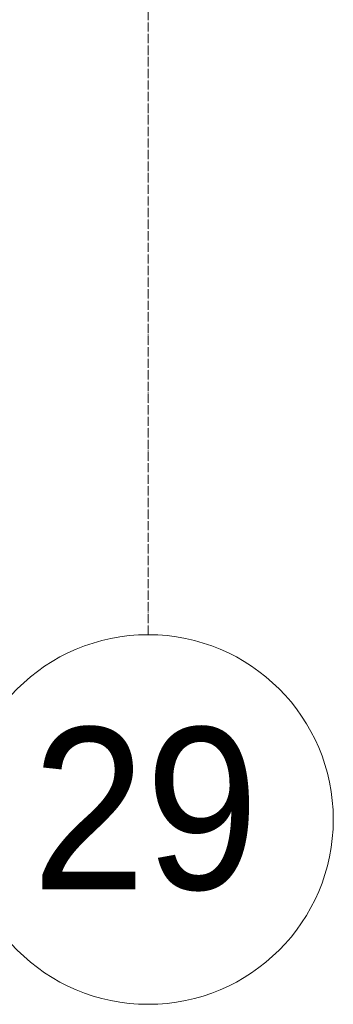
# Model space of a CAD drawing. Header units: millimetres. Extents: x 105790 to 201854, y 7718 to 225473.
# Tile 3 of 50: x 114873 to 115550, y 11226 to 13357. Entities that reach past the tile are written whole.
import ezdxf

# ---------------------------------------------------------------- set-up
doc = ezdxf.new("R2010")
doc.units = ezdxf.units.MM
doc.linetypes.add('Линия сетки', pattern=[25, 20, -2.5, 0, -2.5])
doc.layers.add('Оси', color=7, linetype='Continuous', lineweight=9)
doc.styles.add('Arial_1', font='arial.ttf', dxfattribs={"width": 0.9, "height": 350})

# ---------------------------------------------------------------- blocks, each defined once
blk = doc.blocks.new('Ось сетки - Круг_Ø8 мм-6577-МКСС_К4_L23_78_000_')
at = {"layer": 'Оси', "lineweight": 20}
for start, end in [(360, 180), (180, 360)]:
    blk.add_arc((0, 0), 4, start, end, dxfattribs=at)

msp = doc.modelspace()

# ---------------------------------------------------------------- linework, layer by layer
at = {"layer": 'Оси', "linetype": 'Линия сетки'}
msp.add_line((115150, 12025.7), (115150, 33100), dxfattribs=at)

# ---------------------------------------------------------------- block references
at = {"layer": 'Оси', "lineweight": 20, "xscale": 99.99999999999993, "yscale": 99.99999999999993, "zscale": 99.99999999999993}
msp.add_blockref('Ось сетки - Круг_Ø8 мм-6577-МКСС_К4_L23_78_000_', (115150, 11625.7), dxfattribs=at)

# ---------------------------------------------------------------- texts
at = {"layer": 'Оси', "insert": (114899.4, 11824.7), "char_height": 350, "width": 606.076, "attachment_point": 1, "style": 'Arial_1'}
msp.add_mtext('29', dxfattribs=at)

doc.saveas('drawing.dxf')
